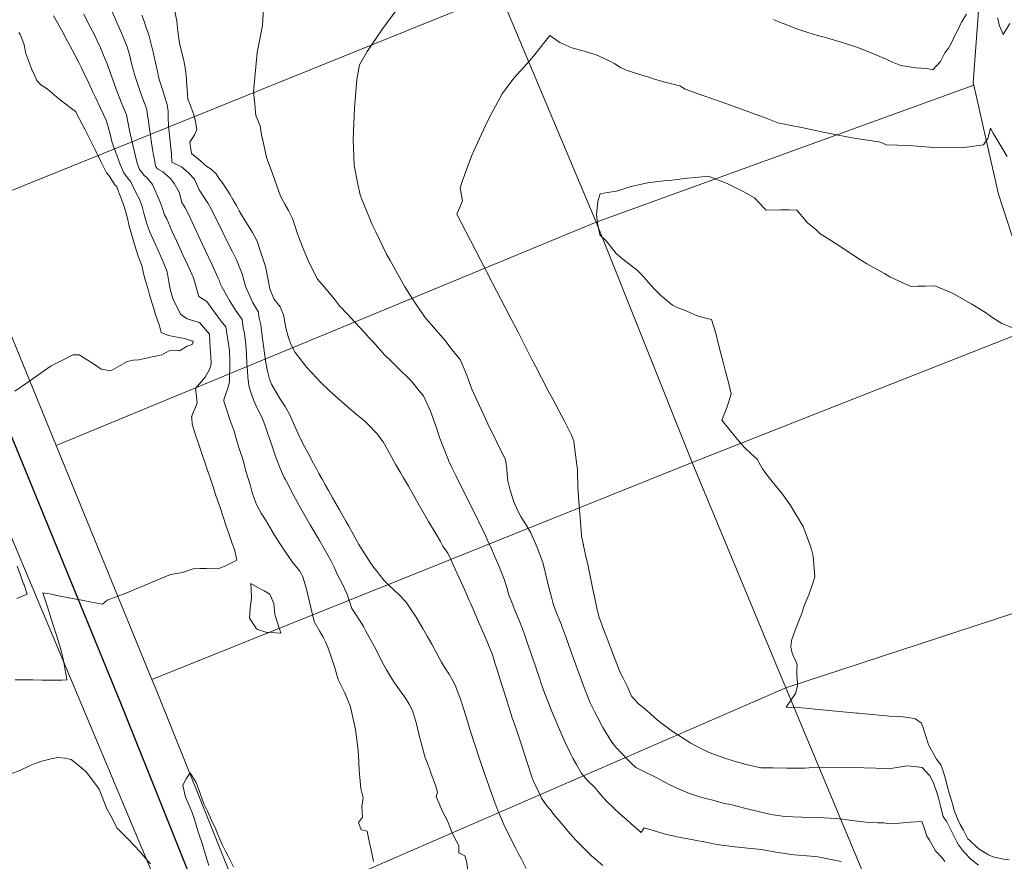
# Model space of a CAD drawing. Header units: inches. Extents: x 11351264 to 11356330, y 6702313 to 6706468.
# Tile 46 of 160: x 11352078 to 11352467, y 6704427 to 6704760. Entities that reach past the tile are written whole.
import ezdxf

# ---------------------------------------------------------------- set-up
doc = ezdxf.new("R2010")
doc.units = ezdxf.units.IN
doc.header["$MEASUREMENT"] = 0
doc.layers.add('Shumate_Contours_clip1', color=7, linetype='Continuous', lineweight=0)
doc.layers.add('Shumate_Parcels_clip1', color=7, linetype='Continuous', lineweight=0)
doc.layers.add('Shumate_Streets_clip1', color=7, linetype='Continuous')

msp = doc.modelspace()

# ---------------------------------------------------------------- linework, layer by layer
at = {"layer": 'Shumate_Contours_clip1'}
for points, elevation in [([(11352091.59, 6704761.5), (11352093.13, 6704758.72), (11352095, 6704755.37), (11352096.38, 6704752.87), (11352098.92, 6704748.06), (11352100.26, 6704745.53), (11352101.68, 6704742.74), (11352102.59, 6704740.92), (11352103.27, 6704739.53), (11352105.5, 6704734.83), (11352107.27, 6704731.09), (11352108.33, 6704728.9), (11352110.03, 6704725.21), (11352112.35, 6704720.21), (11352113.21, 6704717.57), (11352113.94, 6704714.72), (11352114.71, 6704711.31), (11352116.19, 6704707.5), (11352117.87, 6704702.78), (11352119.34, 6704699.43), (11352120.83, 6704697.49), (11352121.41, 6704696.78), (11352122.09, 6704695.9), (11352123.07, 6704693.84), (11352124.34, 6704691.2), (11352125.58, 6704689), (11352126.58, 6704686.19), (11352127.32, 6704683.46), (11352128.28, 6704679.65), (11352129.66, 6704675.94), (11352131.97, 6704670.88), (11352133.81, 6704666.67), (11352134.87, 6704664.27), (11352136.49, 6704660.38), (11352137.16, 6704656.33), (11352137.71, 6704653.42), (11352138.72, 6704649.74), (11352141.78, 6704643.64), (11352142.73, 6704642.93), (11352144.45, 6704641.7), (11352147.05, 6704640.9), (11352149.28, 6704640.36), (11352153.19, 6704635.66), (11352153.46, 6704630.48), (11352153.93, 6704624.62), (11352153.72, 6704623.18), (11352153.1, 6704621.51), (11352151.46, 6704618.64), (11352149.93, 6704616.9), (11352147.69, 6704614.19), (11352148.06, 6704610.89), (11352148.31, 6704608.54), (11352148.13, 6704607.79), (11352146.53, 6704604.1), (11352146.23, 6704603.35), (11352146.12, 6704603.09), (11352146.2, 6704602.45), (11352146.33, 6704600.07), (11352146.86, 6704598.42), (11352147.87, 6704595.42), (11352148.88, 6704592.42), (11352150.45, 6704587.72), (11352151.34, 6704585.14), (11352152.33, 6704582.2), (11352153.31, 6704579.28), (11352154.61, 6704575.4), (11352155.65, 6704572.32), (11352156.38, 6704570.13), (11352157.25, 6704567.57), (11352158.76, 6704563.07), (11352159.51, 6704560.66), (11352160.82, 6704556.9), (11352162.24, 6704553.03), (11352163.14, 6704550.61), (11352164.08, 6704546.39), (11352162.23, 6704545.53), (11352159, 6704543.82), (11352157.89, 6704543.44), (11352156.98, 6704543.08), (11352154.63, 6704542.96), (11352152.02, 6704543.03), (11352149.42, 6704543.08), (11352146.83, 6704542.98), (11352142.52, 6704541.54), (11352137.75, 6704540.76), (11352130.62, 6704537.68), (11352119.92, 6704533.27), (11352112.83, 6704530.63), (11352110.94, 6704528.96), (11352108.01, 6704529.47), (11352105.23, 6704530.02), (11352102.17, 6704530.66), (11352099.76, 6704531.13), (11352099.09, 6704531.26), (11352098.99, 6704531.28), (11352096.99, 6704531.65), (11352094.91, 6704532.05), (11352092.84, 6704532.47), (11352090.76, 6704532.89), (11352087.34, 6704533.47), (11352088.82, 6704529.1), (11352089.17, 6704527.92), (11352090.71, 6704523.19), (11352091.61, 6704520.34), (11352092.51, 6704517.48), (11352093.39, 6704514.61), (11352094.62, 6704510.53), (11352095.21, 6704507.9), (11352095.76, 6704505.31), (11352096.33, 6704502.14), (11352096.6, 6704500.86), (11352096.77, 6704500.12), (11352096.78, 6704499.13), (11352095.03, 6704498.99), (11352090.63, 6704499), (11352087.16, 6704498.95), (11352083.44, 6704499.08), (11352079.39, 6704499.11), (11352076.38, 6704499.04)], 1432), ([(11352103.5, 6704762.11), (11352104.64, 6704759.89), (11352105.83, 6704757.59), (11352107.85, 6704753.65), (11352108.82, 6704751.64), (11352110.16, 6704748.79), (11352112.04, 6704744.41), (11352112.72, 6704742.51), (11352114.24, 6704738.45), (11352116.33, 6704732.54), (11352118.34, 6704727.37), (11352120.41, 6704722.3), (11352120.97, 6704719.59), (11352121.6, 6704716.18), (11352122.79, 6704710.97), (11352123.99, 6704706), (11352124.65, 6704703.29), (11352125.58, 6704700.72), (11352127.09, 6704698.72), (11352127.4, 6704698.44), (11352128.41, 6704697.6), (11352130.68, 6704694.76), (11352132.56, 6704690.56), (11352133.73, 6704687.78), (11352134.57, 6704685.8), (11352135.44, 6704682.9), (11352136.32, 6704681.2), (11352138.37, 6704676.47), (11352139.25, 6704674.57), (11352141.05, 6704670.56), (11352142.72, 6704666.97), (11352144.53, 6704663.16), (11352146.9, 6704657.89), (11352147.95, 6704654.3), (11352149.03, 6704650.54), (11352152.19, 6704648.64), (11352154.08, 6704645.88), (11352156.3, 6704642.96), (11352157.89, 6704640.78), (11352159.63, 6704638.55), (11352160.43, 6704633.4), (11352161.19, 6704629.23), (11352161.3, 6704625.29), (11352161.23, 6704621.81), (11352161.19, 6704619.5), (11352161.17, 6704616.67), (11352160.49, 6704614.38), (11352159.57, 6704611.7), (11352158.83, 6704609.76), (11352158.84, 6704609.16), (11352160.43, 6704604.42), (11352160.57, 6704603.88), (11352161.35, 6704601.52), (11352163.02, 6704597.34), (11352163.48, 6704595.37), (11352164.23, 6704592.65), (11352165.27, 6704589.71), (11352166.5, 6704585.94), (11352167.63, 6704581.56), (11352168.58, 6704578.31), (11352169.38, 6704575.71), (11352170.1, 6704573.11), (11352170.99, 6704570.51), (11352171.79, 6704568.33), (11352172.01, 6704567.87), (11352173.62, 6704564.98), (11352175.36, 6704562.37), (11352177.18, 6704559.16), (11352178.87, 6704556.24), (11352180.74, 6704553.32), (11352182.04, 6704551.38), (11352183.63, 6704549.04), (11352186.08, 6704545.59), (11352188.88, 6704542.02), (11352189.48, 6704541.07), (11352189.82, 6704540.39), (11352190.21, 6704539.44), (11352191.51, 6704534.91), (11352192.66, 6704530.43), (11352193.71, 6704525.98), (11352194.56, 6704522.14), (11352194.89, 6704521.6), (11352196.84, 6704518.16), (11352197.99, 6704516.19), (11352199.04, 6704514.17), (11352200.1, 6704511.57), (11352201.21, 6704508.61), (11352202.72, 6704503.85), (11352204.11, 6704499.25), (11352206.66, 6704493.97), (11352207.52, 6704491.94), (11352208.86, 6704488.89), (11352209.36, 6704486.55), (11352210.96, 6704479.47), (11352211.89, 6704472.34), (11352212.16, 6704469.35), (11352212.43, 6704463.35), (11352212.96, 6704456.14), (11352213.89, 6704452.54), (11352213.4, 6704448.99), (11352213.73, 6704444.87), (11352212.12, 6704442.76), (11352213.12, 6704439.84), (11352215.5, 6704439.24), (11352216.38, 6704435.29), (11352217.27, 6704431.33), (11352218.08, 6704427.33)], 1430), ([(11352114.47, 6704763.66), (11352116.61, 6704758.88), (11352118.75, 6704754.1), (11352120.7, 6704749.22), (11352121.75, 6704745.6), (11352122.39, 6704742.7), (11352123.77, 6704737.88), (11352125.19, 6704733.49), (11352125.99, 6704731.23), (11352127.62, 6704726.63), (11352128.48, 6704724.4), (11352128.59, 6704723.07), (11352129.07, 6704720.04), (11352129.36, 6704717.62), (11352129.88, 6704714.28), (11352130.17, 6704712.15), (11352130.75, 6704708.62), (11352131.09, 6704706.6), (11352131.75, 6704703.15), (11352131.92, 6704702.02), (11352132.7, 6704700.97), (11352134.76, 6704699.8), (11352137.81, 6704697.24), (11352139.27, 6704695.24), (11352141.18, 6704691.75), (11352142.23, 6704687.76), (11352143.58, 6704685.57), (11352145.01, 6704682.89), (11352147.01, 6704678.49), (11352148.09, 6704676.29), (11352150.33, 6704671.39), (11352151.49, 6704668.91), (11352154.24, 6704663.09), (11352155.96, 6704659.29), (11352156.7, 6704657.82), (11352157.14, 6704656.74), (11352157.5, 6704655.7), (11352158.14, 6704654.34), (11352159.47, 6704651.98), (11352161.09, 6704649.02), (11352163.52, 6704645.2), (11352166.07, 6704641.44), (11352166.56, 6704638.17), (11352167.06, 6704635.95), (11352167.6, 6704631.57), (11352167.78, 6704628.09), (11352168.01, 6704623.78), (11352168.23, 6704621.39), (11352168.42, 6704618.59), (11352168.95, 6704614.68), (11352169.82, 6704611.93), (11352170.67, 6704609.69), (11352171.72, 6704607.2), (11352174.02, 6704602.58), (11352175.04, 6704599.8), (11352175.97, 6704597.09), (11352176.96, 6704594.4), (11352178.29, 6704590.58), (11352179.57, 6704586.71), (11352181, 6704582.95), (11352182.09, 6704580.45), (11352182.76, 6704579.1), (11352183.14, 6704578.37), (11352183.59, 6704577.5), (11352186.44, 6704572.03), (11352189.31, 6704566.82), (11352190.94, 6704564), (11352193.03, 6704560.36), (11352195.77, 6704555.73), (11352196.24, 6704554.92), (11352196.48, 6704554.55), (11352196.72, 6704554.16), (11352198.97, 6704550.23), (11352200, 6704548.34), (11352201.17, 6704546.27), (11352202.46, 6704543.66), (11352203.71, 6704540.85), (11352205.75, 6704536.89), (11352207.51, 6704533.19), (11352209.43, 6704527.32), (11352210.73, 6704525.36), (11352212.5, 6704522.68), (11352214.03, 6704520.12), (11352215.04, 6704518.28), (11352216.93, 6704514.82), (11352218.38, 6704512.2), (11352219.51, 6704510.15), (11352221.19, 6704506.59), (11352223.1, 6704502.99), (11352225.16, 6704499.78), (11352226.38, 6704497.92), (11352228.34, 6704495.17), (11352230.65, 6704491.89), (11352232.09, 6704489.51), (11352233.48, 6704486.97), (11352235, 6704481.77), (11352236.16, 6704476.61), (11352236.8, 6704474.24), (11352237.88, 6704470.31), (11352238.5, 6704468.35), (11352239.22, 6704466.4), (11352240.38, 6704463.24), (11352240.73, 6704462.3), (11352240.86, 6704461.96), (11352242.47, 6704457.42), (11352243.32, 6704454.68), (11352242.78, 6704452.88), (11352243.93, 6704450.24), (11352245.21, 6704447.38), (11352247.22, 6704443.33), (11352248.03, 6704441.29), (11352249.41, 6704438.05), (11352251.76, 6704433.7), (11352251.73, 6704430.68), (11352254.14, 6704429.57), (11352254.75, 6704427.4), (11352255.32, 6704423.82)], 1428), ([(11352126.46, 6704761.73), (11352127.51, 6704758.97), (11352128.25, 6704756.68), (11352129.26, 6704753.98), (11352130.23, 6704750.27), (11352131.11, 6704746.59), (11352131.9, 6704742.9), (11352132.82, 6704738.92), (11352133.12, 6704737.34), (11352133.79, 6704735.08), (11352134.61, 6704732.38), (11352135.31, 6704730.17), (11352136.54, 6704726.5), (11352136.84, 6704723.63), (11352136.94, 6704721.6), (11352137.08, 6704717.84), (11352137.73, 6704711.77), (11352137.99, 6704709.25), (11352138.14, 6704706.83), (11352138.39, 6704703.65), (11352142.15, 6704701.87), (11352144.83, 6704699.5), (11352147.23, 6704696.88), (11352148.22, 6704694.76), (11352149.11, 6704692.69), (11352151.16, 6704689.72), (11352152.69, 6704687.35), (11352154.18, 6704684.67), (11352155.88, 6704681.16), (11352157.47, 6704678.12), (11352160.45, 6704671.81), (11352162.32, 6704668.27), (11352164.08, 6704664.84), (11352165.26, 6704661.72), (11352166.1, 6704659.53), (11352166.82, 6704656.96), (11352167.43, 6704654.62), (11352168.72, 6704651.66), (11352170.15, 6704648.39), (11352172.52, 6704644.33), (11352172.77, 6704642.49), (11352173.51, 6704639.38), (11352173.96, 6704635.94), (11352174.6, 6704631.04), (11352174.89, 6704628.15), (11352175.5, 6704624.4), (11352176.11, 6704621.1), (11352176.97, 6704617.91), (11352177.76, 6704615.91), (11352181.04, 6704610.29), (11352183.08, 6704607.11), (11352185.03, 6704603.83), (11352186.47, 6704600.58), (11352188.7, 6704595.37), (11352190.8, 6704591.33), (11352192.16, 6704588.73), (11352194.36, 6704584.53), (11352195.5, 6704582.46), (11352196.49, 6704580.69), (11352197.74, 6704578.43), (11352198.99, 6704576.16), (11352200.26, 6704573.9), (11352201.86, 6704571.04), (11352204.57, 6704566.31), (11352205.93, 6704563.93), (11352207.09, 6704561.85), (11352208.26, 6704559.78), (11352209.97, 6704556.72), (11352212.23, 6704552.61), (11352212.87, 6704551.47), (11352215.28, 6704547.79), (11352216.89, 6704545.37), (11352218.47, 6704543.05), (11352219.43, 6704541.88), (11352220.66, 6704540.3), (11352222.15, 6704538.49), (11352224.2, 6704536.37), (11352226.16, 6704534.56), (11352228.2, 6704532.72), (11352231, 6704529.84), (11352232.35, 6704527.59), (11352234.85, 6704523.89), (11352237.52, 6704519.32), (11352239.21, 6704516.38), (11352241.05, 6704513.19), (11352243.06, 6704509.47), (11352244.92, 6704506.05), (11352246.5, 6704503.51), (11352247.9, 6704501.33), (11352249.08, 6704499.28), (11352250.28, 6704497.01), (11352250.62, 6704496.31), (11352251.53, 6704493.89), (11352252.26, 6704491.92), (11352253.72, 6704487.38), (11352255.12, 6704482.77), (11352256.26, 6704479.07), (11352256.5, 6704478.32), (11352256.71, 6704477.63), (11352257.43, 6704475.35), (11352258.41, 6704472.3), (11352259.21, 6704469.8), (11352260.12, 6704467.05), (11352262.87, 6704459.41), (11352265.55, 6704451.74), (11352267.16, 6704447.43), (11352268.3, 6704444.71), (11352269.49, 6704441.97), (11352272.42, 6704435.98), (11352274.24, 6704432.51), (11352275.2, 6704430.67), (11352276.33, 6704428.53), (11352278.33, 6704424.56)], 1426), ([(11352139.44, 6704763.91), (11352140.36, 6704759.33), (11352140.72, 6704755.36), (11352141.31, 6704750.67), (11352142.3, 6704746.9), (11352143.05, 6704743.84), (11352143.68, 6704740.19), (11352144.07, 6704736.46), (11352144.11, 6704735.76), (11352144.33, 6704732.17), (11352144.61, 6704728.6), (11352145.86, 6704725.58), (11352147.17, 6704721.97), (11352147.71, 6704719.61), (11352148.15, 6704716.59), (11352147.23, 6704714.44), (11352145.51, 6704711.55), (11352146.09, 6704707.12), (11352148.9, 6704704.8), (11352152.15, 6704701.92), (11352153.86, 6704700.85), (11352155.81, 6704699.04), (11352157.23, 6704696.95), (11352158.58, 6704695.1), (11352159.82, 6704693.28), (11352161.2, 6704690.94), (11352162.45, 6704688.94), (11352163.86, 6704686.56), (11352164.96, 6704684.41), (11352166.28, 6704682.24), (11352168.27, 6704679.02), (11352170.24, 6704675.8), (11352172.03, 6704672.4), (11352173.1, 6704669.17), (11352174.19, 6704665.96), (11352175.41, 6704662.44), (11352175.92, 6704659.8), (11352176.39, 6704657.14), (11352177.02, 6704653.58), (11352178.67, 6704649.64), (11352181.14, 6704646.52), (11352182.4, 6704643.31), (11352183.36, 6704638.14), (11352184.35, 6704634.7), (11352185.42, 6704631.75), (11352187.01, 6704628.49), (11352191.72, 6704622.49), (11352195.62, 6704618.36), (11352197.4, 6704616.46), (11352200.5, 6704613.44), (11352204.19, 6704610.14), (11352206.48, 6704608.14), (11352211.2, 6704604.08), (11352214.49, 6704601.48), (11352215.91, 6704600.01), (11352219.32, 6704596.39), (11352221.81, 6704593.08), (11352223.61, 6704590.12), (11352226.84, 6704584.12), (11352228.89, 6704580.73), (11352229.92, 6704578.92), (11352231.88, 6704575.64), (11352233.76, 6704572.3), (11352235.04, 6704569.96), (11352237.62, 6704565.33), (11352239.77, 6704561.65), (11352242.76, 6704556.66), (11352244.47, 6704553.7), (11352245.47, 6704551.9), (11352247.46, 6704549.09), (11352248.66, 6704546.39), (11352249.7, 6704544.28), (11352251.91, 6704539.42), (11352254.11, 6704534.53), (11352255.89, 6704530.43), (11352256.37, 6704529.43), (11352257.44, 6704526.99), (11352258.5, 6704524.53), (11352259.56, 6704522.07), (11352260.58, 6704519.7), (11352261.63, 6704517.24), (11352262.76, 6704514.53), (11352263.6, 6704512.52), (11352264.55, 6704510.32), (11352264.91, 6704509.33), (11352265.15, 6704508.6), (11352266.03, 6704505.79), (11352267.14, 6704502.23), (11352268.25, 6704498.68), (11352269.38, 6704495.14), (11352270.43, 6704491.72), (11352271.61, 6704488.04), (11352272.45, 6704485.46), (11352272.89, 6704484.13), (11352274.26, 6704480.2), (11352276.64, 6704472.96), (11352278.61, 6704466.88), (11352280.59, 6704460.79), (11352281.45, 6704458.71), (11352282.56, 6704456.48), (11352284.43, 6704452.41), (11352286.52, 6704449.36), (11352287.99, 6704447.68), (11352289.18, 6704446.01), (11352290.82, 6704444.07), (11352292.39, 6704442.18), (11352293.92, 6704440.53), (11352295.66, 6704438.43), (11352298.12, 6704435.68), (11352301.73, 6704432.04), (11352304.17, 6704429.62), (11352308.64, 6704425.76)], 1424), ([(11352174.59, 6704764.28), (11352174.28, 6704759.92), (11352174.1, 6704757.69), (11352172.11, 6704747.03), (11352171.68, 6704742.81), (11352170.57, 6704731.43), (11352171.12, 6704726.51), (11352171.58, 6704722.13), (11352173.2, 6704717.97), (11352173.83, 6704714.51), (11352174.29, 6704712.24), (11352175.03, 6704708.69), (11352175.79, 6704705.47), (11352178.22, 6704698.75), (11352181.27, 6704690.23), (11352182.99, 6704687.04), (11352184.43, 6704684.49), (11352186.07, 6704681.44), (11352187.12, 6704678.19), (11352187.91, 6704675.76), (11352189.01, 6704672.55), (11352190.82, 6704668.23), (11352192.65, 6704663.89), (11352195.95, 6704657.43), (11352198.53, 6704654.35), (11352202.61, 6704649.51), (11352204.65, 6704646.86), (11352208.07, 6704643.32), (11352210.51, 6704640.56), (11352212.93, 6704638.05), (11352216.29, 6704634.27), (11352217.75, 6704632.74), (11352222.57, 6704627.43), (11352224.68, 6704625.35), (11352227.14, 6704622.95), (11352233.01, 6704617.08), (11352236.12, 6704613.25), (11352237.83, 6704611.28), (11352240.6, 6704605.24), (11352242.91, 6704598.74), (11352244.17, 6704594.92), (11352245.19, 6704592.21), (11352247.61, 6704585.93), (11352247.64, 6704585.87), (11352247.67, 6704585.8), (11352249.16, 6704582.7), (11352250.53, 6704579.86), (11352253.59, 6704573.7), (11352256.35, 6704568.19), (11352259.26, 6704562.3), (11352259.58, 6704561.76), (11352262.16, 6704556.42), (11352262.99, 6704554.57), (11352264.77, 6704550.63), (11352266.14, 6704547.43), (11352267.27, 6704544.79), (11352269.63, 6704538.9), (11352270.84, 6704535.18), (11352271.44, 6704532.97), (11352272.8, 6704529.41), (11352273.94, 6704526.64), (11352275.68, 6704522.25), (11352276.53, 6704520.11), (11352276.9, 6704519.25), (11352277.67, 6704517.11), (11352278.81, 6704513.89), (11352279.9, 6704510.61), (11352280.99, 6704507.34), (11352281.85, 6704504.89), (11352282.72, 6704502.39), (11352283.53, 6704500.12), (11352284.44, 6704497.32), (11352285.6, 6704493.99), (11352286.87, 6704490.71), (11352288.5, 6704486.65), (11352289.71, 6704483.81), (11352291.54, 6704479.46), (11352293.71, 6704474.39), (11352295.88, 6704469.97), (11352296.78, 6704468.15), (11352298.24, 6704465.68), (11352300.2, 6704462.12), (11352302.62, 6704459.27), (11352305.47, 6704456.52), (11352307.18, 6704454.48), (11352308.79, 6704452.65), (11352310.68, 6704450.63), (11352312.38, 6704448.99), (11352312.64, 6704448.74), (11352312.77, 6704448.62), (11352313.25, 6704448.18), (11352315.26, 6704446.34), (11352318.1, 6704443.81), (11352320.94, 6704441.31), (11352323.78, 6704438.81), (11352324.41, 6704439.83), (11352325.05, 6704440.56), (11352327.26, 6704439.94), (11352329.86, 6704439.13), (11352333.84, 6704437.98), (11352336.91, 6704437.36), (11352339.38, 6704436.86), (11352342.93, 6704436.17), (11352346.48, 6704435.55), (11352350.04, 6704434.8), (11352353.61, 6704434.08), (11352360.9, 6704433.17), (11352363.33, 6704432.89), (11352371.4, 6704432.09), (11352376.96, 6704431.04), (11352384.31, 6704429.89), (11352391.03, 6704429.39), (11352393.66, 6704429.18), (11352398.25, 6704428.23), (11352402.82, 6704427.26)], 1422), ([(11352227.26, 6704764.03), (11352221.36, 6704755.89), (11352215.55, 6704747.4), (11352212.48, 6704742.13), (11352211.46, 6704736.35), (11352210.77, 6704728.27), (11352210.46, 6704725.08), (11352209.98, 6704712.72), (11352210.39, 6704702.38), (11352211.81, 6704695.01), (11352212.79, 6704690.68), (11352213.59, 6704688.67), (11352217.47, 6704678.98), (11352218.93, 6704676.06), (11352223.16, 6704667.31), (11352224.6, 6704664.84), (11352230.45, 6704654.34), (11352234.4, 6704648.25), (11352238.25, 6704642.38), (11352242.64, 6704637.34), (11352246.21, 6704633.27), (11352247.57, 6704631.64), (11352248.91, 6704629.77), (11352252.23, 6704625.68), (11352253.41, 6704622.85), (11352254.91, 6704619.55), (11352256.94, 6704613.9), (11352263.19, 6704600.19), (11352270.13, 6704585.97), (11352270.77, 6704582.5), (11352270.87, 6704580.11), (11352271.17, 6704577.72), (11352272.09, 6704574), (11352273.46, 6704569.4), (11352275.35, 6704565.41), (11352276.29, 6704563.61), (11352278.13, 6704560.76), (11352280.16, 6704557.21), (11352282.64, 6704551.41), (11352284.92, 6704545.47), (11352285.91, 6704541.67), (11352286.84, 6704537.83), (11352287.34, 6704535.64), (11352288.25, 6704532.24), (11352288.79, 6704530.19), (11352289.27, 6704528.28), (11352290.3, 6704525.6), (11352291.55, 6704522.67), (11352292.31, 6704520.8), (11352292.5, 6704520.26), (11352294.05, 6704516.03), (11352295.78, 6704511.26), (11352297.5, 6704506.49), (11352299.23, 6704501.71), (11352299.85, 6704499.99), (11352300.89, 6704497.12), (11352301.66, 6704495.06), (11352302.47, 6704493.01), (11352303.7, 6704490.03), (11352305.41, 6704486.55), (11352306.44, 6704484.55), (11352308.69, 6704480.31), (11352312.15, 6704474.53), (11352313.85, 6704472.47), (11352316.26, 6704469.86), (11352318.37, 6704467.68), (11352320.1, 6704465.95), (11352321.69, 6704464.42), (11352325.39, 6704462.63), (11352328.96, 6704460.91), (11352333.11, 6704458.67), (11352335.11, 6704457.62), (11352337.13, 6704456.67), (11352339.74, 6704455.46), (11352342.84, 6704454.2), (11352346.01, 6704453.08), (11352349.26, 6704452.16), (11352351.56, 6704451.66), (11352356.77, 6704450.3), (11352359.07, 6704449.8), (11352365.73, 6704448.17), (11352373.27, 6704446.25), (11352376.01, 6704445.77), (11352380.61, 6704445.14), (11352387.28, 6704444.85), (11352393.9, 6704444.74), (11352400.6, 6704444.3), (11352403.54, 6704444.03), (11352407.07, 6704443.47), (11352410.51, 6704443.06), (11352413.93, 6704442.77), (11352417.33, 6704442.59), (11352419.72, 6704442.57), (11352421.94, 6704442.26), (11352425.84, 6704442.53), (11352430.23, 6704442.87), (11352434.69, 6704443.13), (11352435.32, 6704441.46), (11352435.57, 6704440.65), (11352436.67, 6704437.34), (11352437.73, 6704435.78), (11352438.74, 6704433.85), (11352440.12, 6704431.6), (11352442.86, 6704428.6), (11352443.85, 6704427.36)], 1420), ([(11352452.31, 6704762.17), (11352450.36, 6704758.93), (11352448.74, 6704755.58), (11352447.56, 6704753.48), (11352446.53, 6704751.11), (11352445.22, 6704748.67), (11352443.85, 6704746.81), (11352442.14, 6704743.48), (11352439.04, 6704740.17), (11352436.83, 6704740.63), (11352432.32, 6704740.94), (11352426.38, 6704741.79), (11352423.1, 6704743.15), (11352420.64, 6704744.33), (11352416.26, 6704746.14), (11352409.42, 6704748.9), (11352402.87, 6704751.01), (11352397.5, 6704752.62), (11352395.53, 6704753.18), (11352393.47, 6704753.75), (11352390.09, 6704754.75), (11352388.03, 6704755.4), (11352384.93, 6704756.46), (11352381.37, 6704757.86), (11352378.49, 6704759.02), (11352376.13, 6704759.97)], 1420), ([(11352469.42, 6704758.41), (11352466.82, 6704754.1), (11352465.41, 6704757.49), (11352465.17, 6704758.38), (11352464.96, 6704759.32), (11352464.64, 6704760.69)], 1420), ([(11352077.86, 6704754.83), (11352078.35, 6704754.09), (11352078.65, 6704753.6), (11352080.04, 6704750.04), (11352080.66, 6704746.53), (11352082.23, 6704742.41), (11352082.98, 6704740.31), (11352084.18, 6704737.73), (11352085.02, 6704735.89), (11352086.52, 6704734.22), (11352089.02, 6704732.67), (11352093.71, 6704728.68), (11352098.14, 6704725.3), (11352100.32, 6704723.71), (11352101.91, 6704720.67), (11352103.98, 6704716.7), (11352104.19, 6704716.17), (11352105.97, 6704712.69), (11352108.16, 6704708.3), (11352110.33, 6704703.89), (11352111.35, 6704701.76), (11352112.5, 6704699.47), (11352113.55, 6704698.24), (11352115.8, 6704694.7), (11352116.63, 6704694.01), (11352116.79, 6704693.36), (11352118.24, 6704689.75), (11352119.44, 6704686.09), (11352120.8, 6704681.48), (11352121.47, 6704678.36), (11352122.53, 6704674.75), (11352123.6, 6704671.15), (11352125, 6704666.57), (11352126.44, 6704662.79), (11352126.97, 6704660.34), (11352127.58, 6704658.09), (11352128.96, 6704653.36), (11352129.66, 6704650.75), (11352131.14, 6704646.2), (11352131.85, 6704643.52), (11352133.43, 6704638.94), (11352134.11, 6704636.34), (11352136.98, 6704635.19), (11352139.83, 6704634.69), (11352143.32, 6704634.03), (11352146.53, 6704632.93), (11352146.64, 6704632.88), (11352146.74, 6704632.77), (11352146.74, 6704632.52), (11352146.41, 6704631.55), (11352144.38, 6704631.01), (11352141.39, 6704629.04), (11352140.48, 6704629.21), (11352137.34, 6704629.11), (11352134.32, 6704627.47), (11352132.04, 6704627.02), (11352129.87, 6704626.64), (11352127.61, 6704626.07), (11352125.31, 6704625.61), (11352123.03, 6704625.36), (11352120.68, 6704624.83), (11352114.24, 6704621.2), (11352110.45, 6704621.89), (11352108.58, 6704623.15), (11352105.91, 6704624.92), (11352101.7, 6704627.52), (11352099.2, 6704627.49), (11352095.37, 6704625.61), (11352090.71, 6704623.14), (11352086.69, 6704620.46), (11352081.72, 6704616.83), (11352076.31, 6704613.21)], 1434), ([(11352468.49, 6704705.9), (11352465.3, 6704711.2), (11352462.95, 6704715.17), (11352461.84, 6704717.05), (11352460.82, 6704713.03), (11352459.07, 6704710.49), (11352450.49, 6704709.31), (11352444.55, 6704709.39), (11352441.04, 6704709.34), (11352429.54, 6704710.22), (11352420.57, 6704710.5), (11352418.68, 6704711.47), (11352417.67, 6704711.62), (11352413.2, 6704712.32), (11352408.77, 6704713.02), (11352406.55, 6704713.42), (11352404.37, 6704713.81), (11352401.59, 6704714.37), (11352396.44, 6704715.41), (11352387.78, 6704717.27), (11352383.08, 6704718.16), (11352377.87, 6704719.24), (11352373.19, 6704721.04), (11352367.8, 6704723.02), (11352364.51, 6704724.17), (11352357.7, 6704726.65), (11352348.52, 6704729.81), (11352345.89, 6704730.72), (11352341.23, 6704732.55), (11352339.05, 6704733.81), (11352333.62, 6704735.1), (11352329.44, 6704736.26), (11352326.4, 6704737.31), (11352324.45, 6704737.85), (11352322.41, 6704738.54), (11352320.41, 6704739.15), (11352317.67, 6704740.11), (11352315.61, 6704741.11), (11352313.35, 6704742.51), (11352310.84, 6704743.83), (11352308.97, 6704744.79), (11352306.05, 6704746.08), (11352301.24, 6704747.54), (11352296.41, 6704748.78), (11352291.62, 6704750.91), (11352287.69, 6704753.69), (11352283.7, 6704748.64), (11352281.29, 6704745.5), (11352278.74, 6704742.63), (11352273.54, 6704736.8), (11352270.45, 6704732.81), (11352268.83, 6704730.61), (11352265.28, 6704724.05), (11352262.9, 6704719.61), (11352257.69, 6704708.07), (11352256.76, 6704706.04), (11352253.11, 6704696.04), (11352252.28, 6704693.5), (11352253.19, 6704688.39), (11352250.99, 6704683.15), (11352258.26, 6704669.08), (11352264.96, 6704656.14), (11352271.61, 6704643.16), (11352275.17, 6704636.46), (11352280.51, 6704625.96), (11352281.89, 6704623.28), (11352287.04, 6704613.33), (11352288.85, 6704610.04), (11352293.64, 6704601.06), (11352296.11, 6704596.09), (11352297.22, 6704593.53), (11352297.55, 6704589.97), (11352298.69, 6704582.12), (11352298.75, 6704575.02), (11352299.03, 6704571.49), (11352299.31, 6704567.67), (11352299.78, 6704561.71), (11352300.22, 6704556.06), (11352300.82, 6704552.83), (11352300.91, 6704552.62), (11352300.99, 6704552.39), (11352301.06, 6704552.12), (11352301.83, 6704548.51), (11352302.66, 6704544.63), (11352303.5, 6704540.76), (11352304.35, 6704536.88), (11352304.62, 6704535.48), (11352305.37, 6704531.95), (11352306.3, 6704527.59), (11352307.25, 6704523.55), (11352307.75, 6704522.36), (11352308.83, 6704519.32), (11352310.34, 6704515.41), (11352310.73, 6704514.42), (11352311.96, 6704511.17), (11352312.98, 6704508.47), (11352313.74, 6704506.49), (11352314.29, 6704505.04), (11352315.34, 6704502.26), (11352316.68, 6704499.71), (11352317.21, 6704498.73), (11352318.54, 6704496.09), (11352320.03, 6704492.71), (11352322.56, 6704489.81), (11352325.32, 6704487.5), (11352327.3, 6704485.82), (11352329.25, 6704484.14), (11352330.95, 6704482.69), (11352336.06, 6704478.81), (11352340.56, 6704475.92), (11352343.42, 6704474.12), (11352347.16, 6704472.05), (11352350.2, 6704470.64), (11352352.42, 6704469.72), (11352356.47, 6704468.31), (11352360.61, 6704467), (11352365.3, 6704465.64), (11352371.06, 6704464.33), (11352375.83, 6704464.29), (11352381.41, 6704464.17), (11352383.86, 6704464.19), (11352388.39, 6704464.22), (11352391.8, 6704464.4), (11352395.32, 6704464.54), (11352402.82, 6704464.52), (11352404.6, 6704464.6), (11352406.83, 6704464.51), (11352411.89, 6704464.35), (11352416.51, 6704464.17), (11352419.19, 6704464.1), (11352421.35, 6704464), (11352424.9, 6704464.44), (11352428.78, 6704465.14), (11352431.65, 6704464.86), (11352434.8, 6704464.44), (11352437.83, 6704461.23), (11352439.37, 6704458.46), (11352440.87, 6704453.85), (11352441.16, 6704452.9), (11352441.72, 6704450.76), (11352442.28, 6704448.61), (11352443.2, 6704445.16), (11352443.39, 6704444.7), (11352443.52, 6704444.41), (11352444.47, 6704443.28), (11352446.83, 6704438.53), (11352448.6, 6704435.04), (11352449.19, 6704433.88), (11352450.81, 6704431.77), (11352451.58, 6704430.94), (11352454.04, 6704428.22), (11352457.1, 6704425.9)], 1418), ([(11352470.99, 6704638), (11352466.33, 6704639.88), (11352462.32, 6704642.4), (11352459.84, 6704644.19), (11352454.45, 6704647.58), (11352446.89, 6704651.86), (11352439.79, 6704654.8), (11352436.13, 6704654.59), (11352432.95, 6704654.63), (11352430.56, 6704654.54), (11352427.69, 6704655.77), (11352422.09, 6704658.35), (11352419.94, 6704659.67), (11352412.99, 6704663.52), (11352410.49, 6704665.1), (11352403.68, 6704669.6), (11352401.56, 6704670.98), (11352394.35, 6704675.43), (11352392.77, 6704677.08), (11352389.54, 6704679.72), (11352385.31, 6704684.68), (11352382.1, 6704684.86), (11352379.01, 6704684.82), (11352373.24, 6704684.72), (11352372.25, 6704685.56), (11352370.56, 6704687.47), (11352368.56, 6704689.62), (11352364.13, 6704692.06), (11352357.72, 6704695.18), (11352350.34, 6704698.16), (11352345.41, 6704697.56), (11352342.06, 6704697.39), (11352335.88, 6704696.55), (11352333.85, 6704696.46), (11352326.32, 6704695.42), (11352319.81, 6704693.98), (11352314, 6704692.13), (11352310.55, 6704691.63), (11352307.54, 6704691.11), (11352306.68, 6704688.29), (11352306.15, 6704682.84), (11352306.54, 6704679.59), (11352307.53, 6704674.97), (11352310.15, 6704672.44), (11352313.89, 6704667.54), (11352316.62, 6704665.29), (11352318.78, 6704663.57), (11352322.37, 6704660.83), (11352323.89, 6704659.23), (11352326.74, 6704656.06), (11352328.91, 6704653.57), (11352331.47, 6704651.1), (11352333.78, 6704649.07), (11352336.24, 6704647.19), (11352338.31, 6704646.11), (11352340.68, 6704645.33), (11352343.3, 6704644.16), (11352345.64, 6704643.09), (11352348.13, 6704642.32), (11352351.54, 6704641.46), (11352353.32, 6704636.08), (11352354.29, 6704632.1), (11352355.33, 6704628.09), (11352356.39, 6704624.08), (11352357.18, 6704620.95), (11352358.31, 6704616.55), (11352359.41, 6704612.1), (11352357.74, 6704606.94), (11352355.71, 6704601.65), (11352361.24, 6704594.92), (11352364.32, 6704591.14), (11352367.28, 6704588.36), (11352369.66, 6704586.23), (11352371.77, 6704582.41), (11352373.05, 6704580.64), (11352374.98, 6704578.07), (11352376.69, 6704576.08), (11352379.71, 6704572.49), (11352382.97, 6704567.86), (11352384.36, 6704565.32), (11352386.68, 6704561.68), (11352387.84, 6704559.64), (11352388.61, 6704557.64), (11352391.01, 6704551.13), (11352391.8, 6704547.99), (11352392.44, 6704539.83), (11352391.74, 6704537.68), (11352390, 6704532.73), (11352388.04, 6704528.03), (11352387.36, 6704525.75), (11352386.43, 6704523.02), (11352384.69, 6704518.79), (11352383.26, 6704514.58), (11352382.94, 6704511.96), (11352383.6, 6704509.07), (11352384.7, 6704507.19), (11352385.39, 6704505.14), (11352385.35, 6704503.01), (11352385.34, 6704500.89), (11352385.57, 6704497.87), (11352385.58, 6704496.75), (11352384.73, 6704493.74), (11352383.03, 6704491.22), (11352381.05, 6704488.28), (11352383.08, 6704488.19), (11352387.24, 6704488.01), (11352390, 6704487.79), (11352392.44, 6704487.54), (11352395.27, 6704487.27), (11352397.82, 6704487.03), (11352400.69, 6704486.76), (11352403.55, 6704486.48), (11352406.42, 6704486.21), (11352409.08, 6704485.97), (11352409.29, 6704485.95), (11352409.71, 6704485.92), (11352412.22, 6704485.68), (11352415.11, 6704485.4), (11352417.88, 6704485.12), (11352420.7, 6704484.87), (11352423.03, 6704484.67), (11352427.24, 6704484.46), (11352431.76, 6704483.8), (11352432.18, 6704483.68), (11352432.33, 6704483.62), (11352434.57, 6704482.02), (11352434.85, 6704481.14), (11352435.11, 6704480.47), (11352435.75, 6704478.47), (11352436.53, 6704476.03), (11352437.36, 6704473.4), (11352439.03, 6704470.35), (11352440.57, 6704467.8), (11352442.19, 6704465.47), (11352443.15, 6704463.01), (11352444.04, 6704459.95), (11352444.79, 6704456.74), (11352445.57, 6704454.31), (11352446.36, 6704451.76), (11352446.91, 6704449.68), (11352447.51, 6704447.52), (11352448.95, 6704443.91), (11352449.92, 6704441.99), (11352451.13, 6704439.65), (11352452.93, 6704436.31), (11352453.81, 6704435.45), (11352456.28, 6704433.16), (11352457.39, 6704432.21), (11352460.99, 6704429.95), (11352462.91, 6704429.1), (11352464.57, 6704428.79), (11352467.15, 6704428.28), (11352469.2, 6704428.03)], 1416), ([(11352077.16, 6704543.97), (11352078.47, 6704540.4), (11352079.47, 6704537.64), (11352079.7, 6704537.05), (11352079.98, 6704536.64), (11352081.13, 6704532.95), (11352077.11, 6704531.19)], 1434), ([(11352129.97, 6704426.34), (11352128.57, 6704427.79), (11352125.67, 6704431.3), (11352121.2, 6704435.95), (11352116.68, 6704440.53), (11352114.17, 6704445.42), (11352112.69, 6704448.11), (11352109.6, 6704455.87), (11352105.84, 6704461.03), (11352104.29, 6704462.94), (11352100.39, 6704466.13), (11352098.53, 6704467.59), (11352096.06, 6704468.12), (11352093.29, 6704468.36), (11352090.64, 6704467.93), (11352086.97, 6704467.02), (11352084.32, 6704466.05), (11352082.3, 6704465.31), (11352078.3, 6704463.32), (11352074.77, 6704461.92)], 1430), ([(11352162.7, 6704425.27), (11352161.51, 6704427.61), (11352160.59, 6704429.4), (11352159.68, 6704431.19), (11352158.25, 6704434.07), (11352157.76, 6704435.16), (11352156.58, 6704437.94), (11352155.42, 6704440.75), (11352154.46, 6704442.77), (11352153.48, 6704444.8), (11352152.37, 6704447.23), (11352151.04, 6704450.09), (11352150.29, 6704451.99), (11352149.42, 6704454.61), (11352147.89, 6704458.52), (11352145.64, 6704462.34), (11352143.98, 6704460.02), (11352142.67, 6704457.49), (11352143.77, 6704452.78), (11352145.29, 6704449.21), (11352146.53, 6704446.3), (11352147.39, 6704443.5), (11352148.25, 6704440.77), (11352148.93, 6704438.63), (11352150.27, 6704434.39), (11352150.66, 6704433.14), (11352150.95, 6704432.22), (11352151.79, 6704429.62), (11352153.02, 6704425.78)], 1430)]:
    msp.add_lwpolyline(points, dxfattribs=dict(at, elevation=elevation))
at = {"layer": 'Shumate_Contours_clip1', "elevation": 1432}
msp.add_lwpolyline([(11352169.5, 6704537.2), (11352172.98, 6704535.24), (11352174.85, 6704534.23), (11352177.07, 6704532.94), (11352178.7, 6704529.24), (11352179.03, 6704525.08), (11352179.43, 6704523.7), (11352180.64, 6704519.89), (11352180.97, 6704518.86), (11352181.41, 6704517.48), (11352179.29, 6704517.67), (11352175.45, 6704517.88), (11352172.23, 6704519), (11352171.8, 6704519.2), (11352169.08, 6704523.43), (11352169.25, 6704527.39), (11352169.83, 6704531.32), (11352169.75, 6704534.84)], close=True, dxfattribs=at)
at = {"layer": 'Shumate_Parcels_clip1'}
msp.add_lwpolyline([(11351264.41, 6703250.15), (11351264.41, 6705530.13), (11351269, 6705526), (11351364, 6705439), (11351433, 6705420), (11351462, 6705342.5), (11351504, 6705230.5), (11351551, 6705103.5), (11351600, 6704972.5), (11351655, 6704826), (11351922.09, 6704924.2), (11351929.74, 6704905.37), (11351937, 6704887.5), (11351967.25, 6704814.04), (11351967.56, 6704811.12), (11352007.38, 6704716.25), (11352075.59, 6704553.74), (11352075.68, 6704553.81), (11352325, 6703959.5)], dxfattribs=at)
for points in [[(11352455.2, 6704734.1), (11352306, 6704680), (11352268, 6704770.5), (11352228.34, 6704864.72), (11352229, 6704865), (11352251, 6704873.5), (11352281, 6704880.5), (11352322, 6704879.5), (11352443, 6704842), (11352452, 6704834.5), (11352460, 6704802.5), (11352455, 6704735)], [(11352268, 6704770.5), (11352054.7, 6704684.28), (11352037, 6704727.5), (11352016.46, 6704775.19), (11352228.34, 6704864.72)], [(11352306, 6704680), (11352092.59, 6704591.74), (11352054.7, 6704684.28), (11352268, 6704770.5)], [(11352484.98, 6704640.55), (11352344, 6704585), (11352306, 6704680), (11352455.2, 6704734.1), (11352460, 6704713), (11352465, 6704691), (11352472, 6704669.5)], [(11352344, 6704585), (11352130.46, 6704499.27), (11352092.59, 6704591.74), (11352306, 6704680)], [(11352524.09, 6704542.79), (11352381, 6704496), (11352344, 6704585), (11352484.98, 6704640.55), (11352485, 6704640.5), (11352524, 6704543)], [(11352381, 6704496), (11352168.87, 6704403.72), (11352132, 6704495.5), (11352130.46, 6704499.27), (11352344, 6704585)], [(11352558.89, 6704457.26), (11352429, 6704379), (11352422, 6704397.5), (11352381, 6704496), (11352524.09, 6704542.79)], [(11352422, 6704397.5), (11352207.03, 6704308.76), (11352168.87, 6704403.72), (11352381, 6704496)]]:
    msp.add_lwpolyline(points, close=True, dxfattribs=at)
at = {"layer": 'Shumate_Streets_clip1', "color": 4}
msp.add_lwpolyline([(11351989, 6704801), (11352023, 6704722), (11352118, 6704490), (11352208, 6704265.5), (11352353, 6703932), (11352377, 6703878.5), (11352396, 6703838)], dxfattribs=at)

doc.saveas('drawing.dxf')
